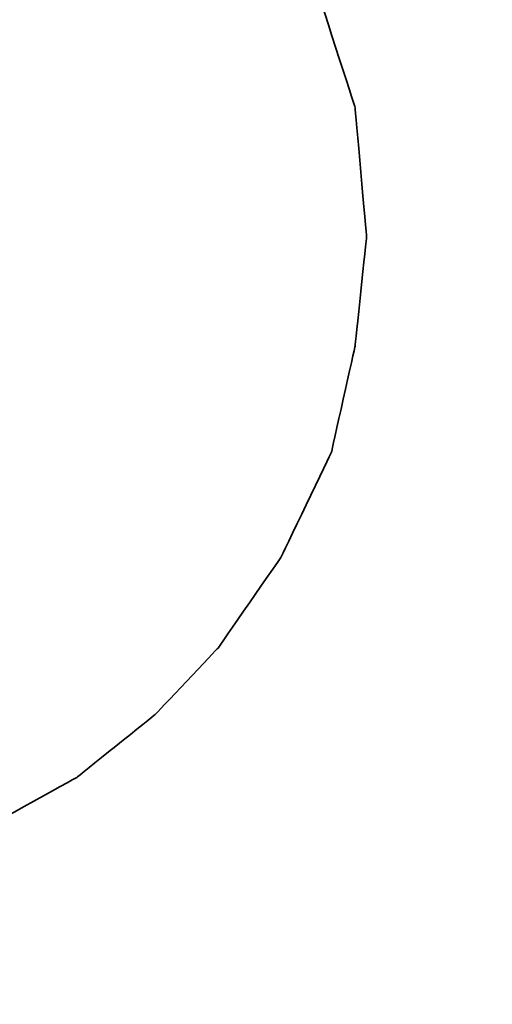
# Model space of a CAD drawing. Header units: millimetres. Extents: x 340 to 654, y 334 to 449.
# Tile 34 of 53: x 562.82 to 563.612, y 368.952 to 370.603. Entities that reach past the tile are written whole.
import ezdxf

# ---------------------------------------------------------------- set-up
doc = ezdxf.new("R2010")
doc.units = ezdxf.units.MM
doc.layers.add('DIM', color=4, linetype='Continuous')
doc.layers.add('layer 1', color=7, linetype='Continuous')

# ---------------------------------------------------------------- blocks, each defined once
blk = doc.blocks.new('TBI MOTION logo(完整正式版)')
at = {"layer": 'layer 1', "color": 22, "lineweight": 35}
blk.add_open_spline([(-64.65375, -6.863749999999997), (-64.65375, -6.863749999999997), (-64.84375, -7.296249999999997), (-64.84375, -7.296249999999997), (-64.84375, -7.296249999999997), (-64.84375, -7.296249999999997), (-64.86875, -7.34375), (-64.86875, -7.34375), (-64.86875, -7.34375), (-64.86875, -7.34375), (-64.86875, -7.36875), (-64.86875, -7.36875), (-64.86875, -7.36875), (-64.86875, -7.36875), (-65.15375, -7.653749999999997), (-65.15375, -7.653749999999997), (-65.15375, -7.653749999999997), (-65.15375, -7.653749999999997), (-65.17875, -7.653749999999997), (-65.17875, -7.653749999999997), (-65.17875, -7.653749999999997), (-65.17875, -7.653749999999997), (-65.20375, -7.678749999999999), (-65.20375, -7.678749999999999), (-65.20375, -7.678749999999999), (-65.20375, -7.678749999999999), (-65.58875, -7.871249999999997), (-65.58875, -7.871249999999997), (-65.58875, -7.871249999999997), (-65.58875, -7.871249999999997), (-65.63375, -7.871249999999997), (-65.63375, -7.871249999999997), (-65.63375, -7.871249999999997), (-65.63375, -7.871249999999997), (-65.65875, -7.893749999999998), (-65.65875, -7.893749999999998), (-65.65875, -7.893749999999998), (-65.65875, -7.893749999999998), (-66.09375, -7.943749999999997), (-66.09375, -7.943749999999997), (-66.09375, -7.943749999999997), (-66.09375, -7.943749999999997), (-66.11375, -7.943749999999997), (-66.11375, -7.943749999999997), (-66.11375, -7.943749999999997), (-66.11375, -7.943749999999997), (-66.16375, -7.943749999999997), (-66.16375, -7.943749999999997), (-66.16375, -7.943749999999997), (-66.16375, -7.943749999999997), (-66.30875, -7.943749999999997), (-66.30875, -7.943749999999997), (-66.30875, -7.943749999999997), (-66.30875, -7.943749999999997), (-66.69375, -7.943749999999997), (-66.69375, -7.943749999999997), (-66.69375, -7.943749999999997), (-66.69375, -7.943749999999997), (-67.07375, -7.943749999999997), (-67.07375, -7.943749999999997), (-67.07375, -7.943749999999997), (-67.07375, -7.943749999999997), (-67.12375, -7.943749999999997), (-67.12375, -7.943749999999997), (-67.12375, -7.943749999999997), (-67.12375, -7.943749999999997), (-67.12375, -7.966249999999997), (-67.12375, -7.966249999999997), (-67.12375, -7.966249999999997), (-67.12375, -7.966249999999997), (-67.14875, -7.991249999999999), (-67.14875, -7.991249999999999), (-67.14875, -7.991249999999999), (-67.14875, -7.991249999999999), (-67.24375, -8.34875), (-67.24375, -8.34875), (-67.24375, -8.34875), (-67.24375, -8.34875), (-67.31374999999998, -8.68625), (-67.31374999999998, -8.68625), (-67.31374999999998, -8.68625), (-67.31374999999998, -8.68625), (-67.26874999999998, -8.68625), (-67.26874999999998, -8.68625), (-67.26874999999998, -8.68625), (-67.26874999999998, -8.68625), (-67.07375, -8.68625), (-67.07375, -8.68625), (-67.07375, -8.68625), (-67.07375, -8.68625), (-66.54875, -8.68625), (-66.54875, -8.68625), (-66.54875, -8.68625), (-66.54875, -8.68625), (-65.82625, -8.68625), (-65.82625, -8.68625), (-65.82625, -8.68625), (-65.82625, -8.68625), (-65.01375, -8.68625), (-65.01375, -8.68625), (-65.01375, -8.68625), (-65.01375, -8.68625), (-64.05375, -8.68625), (-64.05375, -8.68625), (-64.05375, -8.68625), (-64.05375, -8.68625), (-62.08375, -8.68625), (-62.08375, -8.68625), (-62.08375, -8.68625), (-62.08375, -8.68625), (-60.06875, -8.68625), (-60.06875, -8.68625), (-60.06875, -8.68625), (-60.06875, -8.68625), (-59.10875, -8.68625), (-59.10875, -8.68625), (-59.10875, -8.68625), (-59.10875, -8.68625), (-58.29375, -8.68625), (-58.29375, -8.68625), (-58.29375, -8.68625), (-58.29375, -8.68625), (-57.57374999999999, -8.68625), (-57.57374999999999, -8.68625), (-57.57374999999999, -8.68625), (-57.57374999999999, -8.68625), (-57.04875, -8.68625), (-57.04875, -8.68625), (-57.04875, -8.68625), (-57.04875, -8.68625), (-56.85375, -8.68625), (-56.85375, -8.68625), (-56.85375, -8.68625), (-56.85375, -8.68625), (-56.70875, -8.68625), (-56.70875, -8.68625), (-56.70875, -8.68625), (-56.70875, -8.68625), (-56.61375, -8.68625), (-56.61375, -8.68625), (-56.61375, -8.68625), (-56.61375, -8.68625), (-56.56875, -8.68625), (-56.56875, -8.68625), (-56.56875, -8.68625), (-56.56875, -8.68625), (-55.65375, -8.638749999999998), (-55.65375, -8.638749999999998), (-55.65375, -8.638749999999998), (-55.65375, -8.638749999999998), (-54.76874999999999, -8.51875), (-54.76874999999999, -8.51875), (-54.76874999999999, -8.51875), (-54.76874999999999, -8.51875), (-53.90375, -8.30375), (-53.90375, -8.30375), (-53.90375, -8.30375), (-53.90375, -8.30375), (-53.08875, -8.03875), (-53.08875, -8.03875), (-53.08875, -8.03875), (-53.08875, -8.03875), (-52.34375, -7.653749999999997), (-52.34375, -7.653749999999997), (-52.34375, -7.653749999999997), (-52.34375, -7.653749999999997), (-51.69875, -7.296249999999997), (-51.69875, -7.296249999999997), (-51.69875, -7.296249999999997), (-51.69875, -7.296249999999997), (-51.21875, -6.911249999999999), (-51.21875, -6.911249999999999), (-51.21875, -6.911249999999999), (-51.21875, -6.911249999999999), (-50.83375, -6.50375), (-50.83375, -6.50375), (-50.83375, -6.50375), (-50.83375, -6.50375), (-50.44875, -5.94875), (-50.44875, -5.94875), (-50.44875, -5.94875), (-50.44875, -5.94875), (-50.13875, -5.303749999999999), (-50.13875, -5.303749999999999), (-50.13875, -5.303749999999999), (-50.13875, -5.303749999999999), (-49.99375, -4.653749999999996), (-49.99375, -4.653749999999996), (-49.99375, -4.653749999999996), (-49.99375, -4.653749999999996), (-49.92375, -3.98375), (-49.92375, -3.98375), (-49.92375, -3.98375), (-49.92375, -3.98375), (-49.99375, -3.19374), (-49.99375, -3.19374), (-49.99375, -3.19374), (-49.99375, -3.19374), (-50.23374, -2.44874), (-50.23374, -2.44874), (-50.23374, -2.44874), (-50.23374, -2.44874), (-50.59375, -1.87374), (-50.59375, -1.87374), (-50.59375, -1.87374), (-50.59375, -1.87374), (-51.09875, -1.31874), (-51.09875, -1.31874), (-51.09875, -1.31874), (-51.09875, -1.31874), (-51.74375, -0.81875), (-51.74375, -0.81875), (-51.74375, -0.81875), (-51.74375, -0.81875), (-52.53875, -0.48125), (-52.53875, -0.48125), (-52.53875, -0.48125), (-52.53875, -0.48125), (-53.47375, -0.21875), (-53.47375, -0.21875), (-53.47375, -0.21875), (-53.47375, -0.21875), (-54.52875, -0.04874), (-54.52875, -0.04874), (-54.52875, -0.04874), (-54.52875, -0.04874), (-55.65375, 0.12125), (-55.65375, 0.12125), (-55.65375, 0.12125), (-55.65375, 0.12125), (-54.50375, 0.28624), (-54.50375, 0.28624), (-54.50375, 0.28624), (-54.50375, 0.28624), (-53.83375, 0.38124), (-53.83375, 0.38124), (-53.83375, 0.38124), (-53.83375, 0.38124), (-53.18375, 0.50125), (-53.18375, 0.50125), (-53.18375, 0.50125), (-53.18375, 0.50125), (-52.55875, 0.6687400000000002), (-52.55875, 0.6687400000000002), (-52.55875, 0.6687400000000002), (-52.55875, 0.6687400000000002), (-52.03375, 0.86124), (-52.03375, 0.86124), (-52.03375, 0.86124), (-52.03375, 0.86124), (-51.50374, 1.031239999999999), (-51.50374, 1.031239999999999), (-51.50374, 1.031239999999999), (-51.50374, 1.031239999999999), (-51.09875, 1.271249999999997), (-51.09875, 1.271249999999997), (-51.09875, 1.271249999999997), (-51.09875, 1.271249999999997), (-50.71374999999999, 1.48624), (-50.71374999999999, 1.48624), (-50.71374999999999, 1.48624), (-50.71374999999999, 1.48624), (-50.37625, 1.77625), (-50.37625, 1.77625), (-50.37625, 1.77625), (-50.37625, 1.77625), (-49.82375, 2.37625), (-49.82375, 2.37625), (-49.82375, 2.37625), (-49.82375, 2.37625), (-49.41875, 2.996249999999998), (-49.41875, 2.996249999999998), (-49.41875, 2.996249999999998), (-49.41875, 2.996249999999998), (-49.22375, 3.766249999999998), (-49.22375, 3.766249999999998), (-49.22375, 3.766249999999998), (-49.22375, 3.766249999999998), (-49.15375, 4.50874), (-49.15375, 4.50874), (-49.15375, 4.50874), (-49.15375, 4.50874), (-49.20374999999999, 5.251249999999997), (-49.20374999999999, 5.251249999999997), (-49.20374999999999, 5.251249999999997), (-49.20374999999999, 5.251249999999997), (-49.41875, 5.926249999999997), (-49.41875, 5.926249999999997), (-49.41875, 5.926249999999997), (-49.41875, 5.926249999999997), (-49.77875, 6.47625), (-49.77875, 6.47625), (-49.77875, 6.47625), (-49.77875, 6.47625), (-50.33125, 7.026239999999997), (-50.33125, 7.026239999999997), (-50.33125, 7.026239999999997), (-50.33125, 7.026239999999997), (-51.00125, 7.43625), (-51.00125, 7.43625), (-51.00125, 7.43625), (-51.00125, 7.43625), (-51.79375, 7.72625), (-51.79375, 7.72625), (-51.79375, 7.72625), (-51.79375, 7.72625), (-52.72874999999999, 7.891239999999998), (-52.72874999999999, 7.891239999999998), (-52.72874999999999, 7.891239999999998), (-52.72874999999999, 7.891239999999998), (-53.83375, 7.98625), (-53.83375, 7.98625), (-53.83375, 7.98625), (-53.83375, 7.98625), (-53.92875, 7.98625), (-53.92875, 7.98625), (-53.92875, 7.98625), (-53.92875, 7.98625), (-54.26375, 7.98625), (-54.26375, 7.98625), (-54.26375, 7.98625), (-54.26375, 7.98625), (-54.74375, 7.98625), (-54.74375, 7.98625), (-54.74375, 7.98625), (-54.74375, 7.98625), (-55.36875, 7.98625), (-55.36875, 7.98625), (-55.36875, 7.98625), (-55.36875, 7.98625), (-56.13375, 7.98625), (-56.13375, 7.98625), (-56.13375, 7.98625), (-56.13375, 7.98625), (-56.94874999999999, 7.98625), (-56.94874999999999, 7.98625), (-56.94874999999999, 7.98625), (-56.94874999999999, 7.98625), (-58.77625, 7.98625), (-58.77625, 7.98625), (-58.77625, 7.98625), (-58.77625, 7.98625), (-60.59875, 7.98625), (-60.59875, 7.98625), (-60.59875, 7.98625), (-60.59875, 7.98625), (-61.41375, 7.98625), (-61.41375, 7.98625), (-61.41375, 7.98625), (-61.41375, 7.98625), (-62.17875, 7.98625), (-62.17875, 7.98625), (-62.17875, 7.98625), (-62.17875, 7.98625), (-62.80375, 7.98625), (-62.80375, 7.98625), (-62.80375, 7.98625), (-62.80375, 7.98625), (-63.30625, 7.98625), (-63.30625, 7.98625), (-63.30625, 7.98625), (-63.30625, 7.98625), (-63.57375, 7.98625), (-63.57375, 7.98625), (-63.57375, 7.98625), (-63.57375, 7.98625), (-63.57375, 7.96375), (-63.57375, 7.96375), (-63.57375, 7.96375), (-63.57375, 7.96375), (-63.59875, 7.94125), (-63.59875, 7.94125), (-63.59875, 7.94125), (-63.59875, 7.94125), (-63.69375, 7.55625), (-63.69375, 7.55625), (-63.69375, 7.55625), (-63.69375, 7.55625), (-63.76375, 7.246239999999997), (-63.76375, 7.246239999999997), (-63.76375, 7.246239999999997), (-63.76375, 7.246239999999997), (-63.23875000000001, 7.246239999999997), (-63.23875000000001, 7.246239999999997), (-63.23875000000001, 7.246239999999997), (-63.23875000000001, 7.246239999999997), (-62.75875, 7.246239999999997), (-62.75875, 7.246239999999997), (-62.75875, 7.246239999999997), (-62.75875, 7.246239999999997), (-62.61124999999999, 7.246239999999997), (-62.61124999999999, 7.246239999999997), (-62.61124999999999, 7.246239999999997), (-62.61124999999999, 7.246239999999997), (-62.56624999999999, 7.246239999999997), (-62.56624999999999, 7.246239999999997), (-62.56624999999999, 7.246239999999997), (-62.56624999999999, 7.246239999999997), (-62.22875, 7.246239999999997), (-62.22875, 7.246239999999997), (-62.22875, 7.246239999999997), (-62.22875, 7.246239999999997), (-62.20375, 7.246239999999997), (-62.20375, 7.246239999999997), (-62.20375, 7.246239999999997), (-62.20375, 7.246239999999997), (-62.17875, 7.21875), (-62.17875, 7.21875), (-62.17875, 7.21875), (-62.17875, 7.21875), (-61.96374999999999, 7.171249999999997), (-61.96374999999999, 7.171249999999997), (-61.96374999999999, 7.171249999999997), (-61.96374999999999, 7.171249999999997), (-61.72375, 7.126239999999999), (-61.72375, 7.126239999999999), (-61.72375, 7.126239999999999), (-61.72375, 7.126239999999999), (-61.70374999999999, 7.126239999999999), (-61.70374999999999, 7.126239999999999), (-61.70374999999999, 7.126239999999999), (-61.70374999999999, 7.126239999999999), (-61.55875, 7.076239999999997), (-61.55875, 7.076239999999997), (-61.55875, 7.076239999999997), (-61.55875, 7.076239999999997), (-61.50875, 7.076239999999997), (-61.50875, 7.076239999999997), (-61.50875, 7.076239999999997), (-61.50875, 7.076239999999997), (-61.48375, 7.026239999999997), (-61.48375, 7.026239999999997), (-61.48375, 7.026239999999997), (-61.48375, 7.026239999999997), (-61.31875, 6.83375), (-61.31875, 6.83375), (-61.31875, 6.83375), (-61.31875, 6.83375), (-61.29375, 6.81125), (-61.29375, 6.81125), (-61.29375, 6.81125), (-61.29375, 6.81125), (-61.29375, 6.786249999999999), (-61.29375, 6.786249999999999), (-61.29375, 6.786249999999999), (-61.29375, 6.786249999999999), (-61.19875, 6.50124), (-61.19875, 6.50124), (-61.19875, 6.50124), (-61.19875, 6.50124), (-61.17375, 6.45124), (-61.17375, 6.45124), (-61.17375, 6.45124), (-61.17375, 6.45124), (-61.19875, 6.40625), (-61.19875, 6.40625), (-61.19875, 6.40625), (-61.19875, 6.40625), (-61.26875, 5.99624), (-61.26875, 5.99624), (-61.26875, 5.99624), (-61.26875, 5.99624), (-61.26875, 5.85125), (-61.26875, 5.85125), (-61.26875, 5.85125), (-61.26875, 5.85125), (-61.26875, 5.826249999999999), (-61.26875, 5.826249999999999), (-61.26875, 5.826249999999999), (-61.26875, 5.826249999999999), (-61.29375, 5.80625), (-61.29375, 5.80625), (-61.29375, 5.80625), (-61.29375, 5.80625), (-61.34125, 5.661249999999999), (-61.34125, 5.661249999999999), (-61.34125, 5.661249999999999), (-61.34125, 5.661249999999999), (-61.41375, 5.44625), (-61.41375, 5.44625), (-61.41375, 5.44625), (-61.41375, 5.44625), (-61.48375, 5.15625), (-61.48375, 5.15625), (-61.48375, 5.15625), (-61.48375, 5.15625), (-61.58375, 4.82124), (-61.58375, 4.82124), (-61.58375, 4.82124), (-61.58375, 4.82124), (-61.79875, 4.00375), (-61.79875, 4.00375), (-61.79875, 4.00375), (-61.79875, 4.00375), (-62.05875, 2.996249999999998), (-62.05875, 2.996249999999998), (-62.05875, 2.996249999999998), (-62.05875, 2.996249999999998), (-62.34875, 1.916249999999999), (-62.34875, 1.916249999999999), (-62.34875, 1.916249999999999), (-62.34875, 1.916249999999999), (-62.97375, -0.41124), (-62.97375, -0.41124), (-62.97375, -0.41124), (-62.97375, -0.41124), (-63.59875, -2.75875), (-63.59875, -2.75875), (-63.59875, -2.75875), (-63.59875, -2.75875), (-63.88374999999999, -3.863739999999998), (-63.88374999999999, -3.863739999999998), (-63.88374999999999, -3.863739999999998), (-63.88374999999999, -3.863739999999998), (-64.14875, -4.823739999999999), (-64.14875, -4.823739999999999), (-64.14875, -4.823739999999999), (-64.14875, -4.823739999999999), (-64.36375, -5.64125), (-64.36375, -5.64125), (-64.36375, -5.64125), (-64.36375, -5.64125), (-64.43625, -5.97625), (-64.43625, -5.97625), (-64.43625, -5.97625), (-64.43625, -5.97625), (-64.50875, -6.286249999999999), (-64.50875, -6.286249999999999), (-64.50875, -6.286249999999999), (-64.50875, -6.286249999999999), (-64.50875, -6.308749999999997), (-64.50875, -6.308749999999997), (-64.50875, -6.308749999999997), (-64.50875, -6.308749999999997), (-64.57875, -6.50375), (-64.57875, -6.50375), (-64.57875, -6.50375), (-64.57875, -6.50375), (-64.62875, -6.69625), (-64.62875, -6.69625), (-64.62875, -6.69625), (-64.62875, -6.69625), (-64.62875, -6.768749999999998), (-64.62875, -6.768749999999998), (-64.62875, -6.768749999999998), (-64.62875, -6.768749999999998), (-64.62875, -6.813749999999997), (-64.62875, -6.813749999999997), (-64.62875, -6.813749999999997), (-64.62875, -6.813749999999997), (-64.62875, -6.83875), (-64.62875, -6.83875), (-64.62875, -6.83875), (-64.62875, -6.83875), (-64.65375, -6.863749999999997), (-64.65375, -6.863749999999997)], degree=3, knots=[0, 0, 0, 0, 0.0071942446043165, 0.0071942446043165, 0.0071942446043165, 0.0071942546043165, 0.0143884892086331, 0.0143884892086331, 0.0143884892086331, 0.0143884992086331, 0.0215827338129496, 0.0215827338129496, 0.0215827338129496, 0.0215827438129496, 0.0287769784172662, 0.0287769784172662, 0.0287769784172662, 0.0287769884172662, 0.0359712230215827, 0.0359712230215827, 0.0359712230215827, 0.0359712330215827, 0.0431654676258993, 0.0431654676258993, 0.0431654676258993, 0.0431654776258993, 0.0503597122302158, 0.0503597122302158, 0.0503597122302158, 0.0503597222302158, 0.0575539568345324, 0.0575539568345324, 0.0575539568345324, 0.0575539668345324, 0.0647482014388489, 0.0647482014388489, 0.0647482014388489, 0.0647482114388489, 0.0719424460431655, 0.0719424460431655, 0.0719424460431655, 0.0719424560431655, 0.079136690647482, 0.079136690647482, 0.079136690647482, 0.079136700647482, 0.0863309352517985, 0.0863309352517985, 0.0863309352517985, 0.0863309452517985, 0.0935251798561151, 0.0935251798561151, 0.0935251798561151, 0.0935251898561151, 0.1007194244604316, 0.1007194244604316, 0.1007194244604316, 0.1007194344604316, 0.1079136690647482, 0.1079136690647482, 0.1079136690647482, 0.1079136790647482, 0.1151079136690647, 0.1151079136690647, 0.1151079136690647, 0.1151079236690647, 0.1223021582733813, 0.1223021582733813, 0.1223021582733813, 0.1223021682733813, 0.1294964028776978, 0.1294964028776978, 0.1294964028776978, 0.1294964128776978, 0.1366906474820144, 0.1366906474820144, 0.1366906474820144, 0.1366906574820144, 0.1438848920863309, 0.1438848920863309, 0.1438848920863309, 0.1438849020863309, 0.1510791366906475, 0.1510791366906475, 0.1510791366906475, 0.1510791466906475, 0.158273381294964, 0.158273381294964, 0.158273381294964, 0.158273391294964, 0.1654676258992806, 0.1654676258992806, 0.1654676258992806, 0.1654676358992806, 0.1726618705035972, 0.1726618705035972, 0.1726618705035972, 0.1726618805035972, 0.1798561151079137, 0.1798561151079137, 0.1798561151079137, 0.1798561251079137, 0.1870503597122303, 0.1870503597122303, 0.1870503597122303, 0.1870503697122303, 0.1942446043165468, 0.1942446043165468, 0.1942446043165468, 0.1942446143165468, 0.2014388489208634, 0.2014388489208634, 0.2014388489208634, 0.2014388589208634, 0.2086330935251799, 0.2086330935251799, 0.2086330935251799, 0.2086331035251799, 0.2158273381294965, 0.2158273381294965, 0.2158273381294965, 0.2158273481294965, 0.2230215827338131, 0.2230215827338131, 0.2230215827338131, 0.2230215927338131, 0.2302158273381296, 0.2302158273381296, 0.2302158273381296, 0.2302158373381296, 0.2374100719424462, 0.2374100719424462, 0.2374100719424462, 0.2374100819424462, 0.2446043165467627, 0.2446043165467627, 0.2446043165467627, 0.2446043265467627, 0.2517985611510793, 0.2517985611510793, 0.2517985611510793, 0.2517985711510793, 0.2589928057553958, 0.2589928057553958, 0.2589928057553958, 0.2589928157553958, 0.2661870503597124, 0.2661870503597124, 0.2661870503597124, 0.2661870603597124, 0.273381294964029, 0.273381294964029, 0.273381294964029, 0.273381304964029, 0.2805755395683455, 0.2805755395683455, 0.2805755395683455, 0.2805755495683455, 0.2877697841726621, 0.2877697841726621, 0.2877697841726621, 0.2877697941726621, 0.2949640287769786, 0.2949640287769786, 0.2949640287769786, 0.2949640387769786, 0.3021582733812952, 0.3021582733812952, 0.3021582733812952, 0.3021582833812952, 0.3093525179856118, 0.3093525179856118, 0.3093525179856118, 0.3093525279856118, 0.3165467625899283, 0.3165467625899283, 0.3165467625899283, 0.3165467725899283, 0.3237410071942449, 0.3237410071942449, 0.3237410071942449, 0.3237410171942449, 0.3309352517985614, 0.3309352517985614, 0.3309352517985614, 0.3309352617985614, 0.338129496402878, 0.338129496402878, 0.338129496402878, 0.338129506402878, 0.3453237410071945, 0.3453237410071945, 0.3453237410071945, 0.3453237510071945, 0.3525179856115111, 0.3525179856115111, 0.3525179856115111, 0.3525179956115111, 0.3597122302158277, 0.3597122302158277, 0.3597122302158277, 0.3597122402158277, 0.3669064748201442, 0.3669064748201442, 0.3669064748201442, 0.3669064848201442, 0.3741007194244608, 0.3741007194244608, 0.3741007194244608, 0.3741007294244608, 0.3812949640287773, 0.3812949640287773, 0.3812949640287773, 0.3812949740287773, 0.3884892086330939, 0.3884892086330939, 0.3884892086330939, 0.3884892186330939, 0.3956834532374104, 0.3956834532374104, 0.3956834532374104, 0.3956834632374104, 0.4028776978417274, 0.4028776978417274, 0.4028776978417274, 0.4028777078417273, 0.4100719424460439, 0.4100719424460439, 0.4100719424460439, 0.4100719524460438, 0.4172661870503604, 0.4172661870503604, 0.4172661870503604, 0.4172661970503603, 0.4244604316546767, 0.4244604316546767, 0.4244604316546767, 0.4244604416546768, 0.4316546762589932, 0.4316546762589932, 0.4316546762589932, 0.4316546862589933, 0.4388489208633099, 0.4388489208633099, 0.4388489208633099, 0.4388489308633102, 0.4460431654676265, 0.4460431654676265, 0.4460431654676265, 0.4460431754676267, 0.453237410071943, 0.453237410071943, 0.453237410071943, 0.4532374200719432, 0.4604316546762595, 0.4604316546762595, 0.4604316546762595, 0.4604316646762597, 0.467625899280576, 0.467625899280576, 0.467625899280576, 0.467625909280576, 0.4748201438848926, 0.4748201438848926, 0.4748201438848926, 0.4748201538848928, 0.4820143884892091, 0.4820143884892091, 0.4820143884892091, 0.4820143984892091, 0.4892086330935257, 0.4892086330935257, 0.4892086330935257, 0.4892086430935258, 0.4964028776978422, 0.4964028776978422, 0.4964028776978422, 0.4964028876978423, 0.5035971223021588, 0.5035971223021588, 0.5035971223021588, 0.5035971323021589, 0.5107913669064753, 0.5107913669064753, 0.5107913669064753, 0.5107913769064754, 0.5179856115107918, 0.5179856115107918, 0.5179856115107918, 0.5179856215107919, 0.5251798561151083, 0.5251798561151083, 0.5251798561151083, 0.5251798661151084, 0.5323741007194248, 0.5323741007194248, 0.5323741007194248, 0.5323741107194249, 0.5395683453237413, 0.5395683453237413, 0.5395683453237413, 0.5395683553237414, 0.5467625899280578, 0.5467625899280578, 0.5467625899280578, 0.5467625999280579, 0.5539568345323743, 0.5539568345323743, 0.5539568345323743, 0.5539568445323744, 0.5611510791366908, 0.5611510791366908, 0.5611510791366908, 0.5611510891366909, 0.5683453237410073, 0.5683453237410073, 0.5683453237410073, 0.5683453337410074, 0.5755395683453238, 0.5755395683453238, 0.5755395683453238, 0.5755395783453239, 0.5827338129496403, 0.5827338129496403, 0.5827338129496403, 0.5827338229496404, 0.5899280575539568, 0.5899280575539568, 0.5899280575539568, 0.5899280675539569, 0.5971223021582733, 0.5971223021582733, 0.5971223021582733, 0.5971223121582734, 0.60431654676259, 0.60431654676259, 0.60431654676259, 0.6043165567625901, 0.6115107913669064, 0.6115107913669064, 0.6115107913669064, 0.6115108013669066, 0.618705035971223, 0.618705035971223, 0.618705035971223, 0.6187050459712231, 0.6258992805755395, 0.6258992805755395, 0.6258992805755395, 0.6258992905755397, 0.633093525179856, 0.633093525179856, 0.633093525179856, 0.6330935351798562, 0.6402877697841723, 0.6402877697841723, 0.6402877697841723, 0.6402877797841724, 0.6474820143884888, 0.6474820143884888, 0.6474820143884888, 0.6474820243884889, 0.6546762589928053, 0.6546762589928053, 0.6546762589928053, 0.6546762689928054, 0.6618705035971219, 0.6618705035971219, 0.6618705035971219, 0.6618705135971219, 0.6690647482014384, 0.6690647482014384, 0.6690647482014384, 0.6690647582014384, 0.6762589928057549, 0.6762589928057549, 0.6762589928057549, 0.6762590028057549, 0.6834532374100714, 0.6834532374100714, 0.6834532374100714, 0.6834532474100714, 0.6906474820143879, 0.6906474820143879, 0.6906474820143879, 0.6906474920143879, 0.6978417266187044, 0.6978417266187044, 0.6978417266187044, 0.6978417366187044, 0.7050359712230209, 0.7050359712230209, 0.7050359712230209, 0.7050359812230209, 0.7122302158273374, 0.7122302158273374, 0.7122302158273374, 0.7122302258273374, 0.7194244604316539, 0.7194244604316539, 0.7194244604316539, 0.7194244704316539, 0.7266187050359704, 0.7266187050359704, 0.7266187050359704, 0.7266187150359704, 0.7338129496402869, 0.7338129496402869, 0.7338129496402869, 0.7338129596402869, 0.7410071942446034, 0.7410071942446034, 0.7410071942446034, 0.7410072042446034, 0.7482014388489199, 0.7482014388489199, 0.7482014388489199, 0.7482014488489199, 0.7553956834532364, 0.7553956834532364, 0.7553956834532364, 0.7553956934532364, 0.7625899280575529, 0.7625899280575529, 0.7625899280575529, 0.7625899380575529, 0.7697841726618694, 0.7697841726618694, 0.7697841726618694, 0.7697841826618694, 0.7769784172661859, 0.7769784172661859, 0.7769784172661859, 0.7769784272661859, 0.7841726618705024, 0.7841726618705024, 0.7841726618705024, 0.7841726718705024, 0.7913669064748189, 0.7913669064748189, 0.7913669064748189, 0.7913669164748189, 0.7985611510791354, 0.7985611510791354, 0.7985611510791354, 0.7985611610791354, 0.8057553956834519, 0.8057553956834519, 0.8057553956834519, 0.8057554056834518, 0.8129496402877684, 0.8129496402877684, 0.8129496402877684, 0.8129496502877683, 0.8201438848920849, 0.8201438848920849, 0.8201438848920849, 0.820143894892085, 0.8273381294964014, 0.8273381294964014, 0.8273381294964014, 0.8273381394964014, 0.8345323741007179, 0.8345323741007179, 0.8345323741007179, 0.834532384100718, 0.8417266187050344, 0.8417266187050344, 0.8417266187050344, 0.8417266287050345, 0.8489208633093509, 0.8489208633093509, 0.8489208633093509, 0.848920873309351, 0.8561151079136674, 0.8561151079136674, 0.8561151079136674, 0.8561151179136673, 0.8633093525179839, 0.8633093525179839, 0.8633093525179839, 0.8633093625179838, 0.8705035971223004, 0.8705035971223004, 0.8705035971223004, 0.8705036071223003, 0.8776978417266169, 0.8776978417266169, 0.8776978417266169, 0.8776978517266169, 0.8848920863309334, 0.8848920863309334, 0.8848920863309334, 0.8848920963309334, 0.8920863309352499, 0.8920863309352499, 0.8920863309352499, 0.8920863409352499, 0.8992805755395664, 0.8992805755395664, 0.8992805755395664, 0.8992805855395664, 0.9064748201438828, 0.9064748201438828, 0.9064748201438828, 0.9064748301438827, 0.9136690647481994, 0.9136690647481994, 0.9136690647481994, 0.9136690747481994, 0.9208633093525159, 0.9208633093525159, 0.9208633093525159, 0.9208633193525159, 0.9280575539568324, 0.9280575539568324, 0.9280575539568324, 0.9280575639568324, 0.9352517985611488, 0.9352517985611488, 0.9352517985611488, 0.9352518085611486, 0.9424460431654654, 0.9424460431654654, 0.9424460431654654, 0.9424460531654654, 0.9496402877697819, 0.9496402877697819, 0.9496402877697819, 0.9496402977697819, 0.9568345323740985, 0.9568345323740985, 0.9568345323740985, 0.9568345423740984, 0.9640287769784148, 0.9640287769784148, 0.9640287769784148, 0.9640287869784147, 0.9712230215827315, 0.9712230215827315, 0.9712230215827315, 0.9712230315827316, 0.978417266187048, 0.978417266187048, 0.978417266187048, 0.9784172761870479, 0.9856115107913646, 0.9856115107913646, 0.9856115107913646, 0.9856115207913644, 0.9928057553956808, 0.9928057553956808, 0.9928057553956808, 0.9928057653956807, 1, 1, 1, 1], dxfattribs=at)

msp = doc.modelspace()

# ---------------------------------------------------------------- block references
at = {"layer": 'DIM', "color": 7, "xscale": 0.2736514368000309, "yscale": 0.2736514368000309, "zscale": 0.2736514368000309}
msp.add_blockref('TBI MOTION logo(完整正式版)', (577.0629467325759, 371.3291704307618), dxfattribs=at)

doc.saveas('drawing.dxf')
